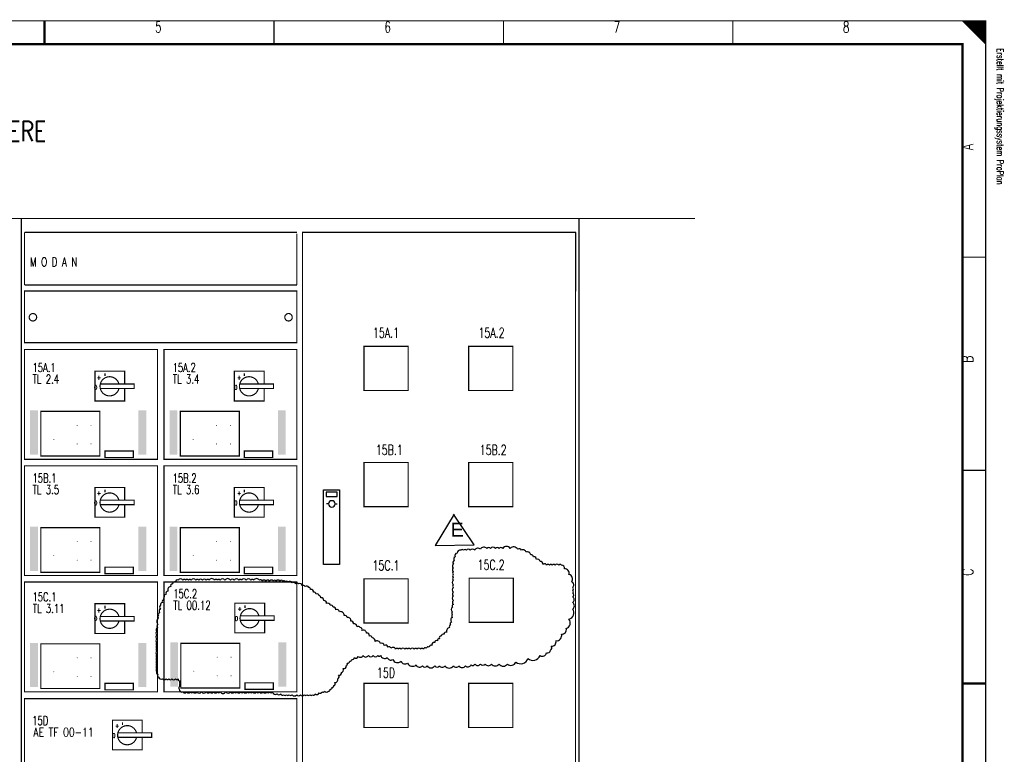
# Model space of a CAD drawing. Extents: x 0 to 409, y 0 to 285.
# Tile 3 of 3: x 197 to 409, y 127 to 285. Entities that reach past the tile are written whole.
import ezdxf
from ezdxf.enums import TextEntityAlignment as Align

# ---------------------------------------------------------------- set-up
doc = ezdxf.new("R2010")
doc.units = 0
doc.header["$MEASUREMENT"] = 0
doc.linetypes.add('GESTRICHELT', pattern=[3.75, 3, -0.75])
doc.layers.get('0').update_dxf_attribs({"color": 9, "linetype": 'CONTINUOUS'})
doc.styles.get("Standard").update_dxf_attribs({"font": 'simplex.shx', "bigfont": 'TXT.shx'})

msp = doc.modelspace()

# ---------------------------------------------------------------- linework, layer by layer
at = {"color": 0}
for p, q in [((262.5, 176.1), (262.5, 184.1)), ((262.5, 184.1), (266, 184.1)), ((264.3, 183.6), (263.1, 183.6)), ((263.1, 183.6), (263.1, 182.7)), ((263.1, 182.7), (265.5, 182.7)), ((265.5, 183.6), (264.3, 183.6)), ((265.5, 182.7), (265.5, 183.6)), ((266, 184.1), (266, 168.1)), ((263.7, 181.1), (263.2, 181.1)), ((265.1, 181.1), (265.5, 181.1)), ((262.5, 168.1), (262.5, 176.1)), ((266, 168.1), (262.5, 168.1))]:
    msp.add_line(p, q, dxfattribs=at)
at = {"linetype": 'Continuous'}
for p, q in [((290.66, 178.91), (286.52, 172.17)), ((294.96, 172.32), (290.51, 178.91)), ((286.52, 172.17), (294.96, 172.32))]:
    msp.add_line(p, q, dxfattribs=at)
at = {"color": 0, "flags": 128}
for points, const_width in [([(0, 142.5), (0, 285), (405, 285), (405, 0), (0, 0), (0, 142.5)], 0.25), ([(400, 285), (405, 280), (404.75, 280.25), (404.75, 285), (404.5, 285), (404.5, 280.5), (404.25, 280.75), (404.25, 285), (404, 285), (404, 281), (403.75, 281.25), (403.75, 285), (403.5, 285), (403.5, 281.5), (403.25, 281.75)], 0.25), ([(401.5, 283.5), (401.5, 285), (401.25, 285), (401.25, 283.75), (401, 284), (401, 285), (400.75, 285), (400.75, 284.25), (400.5, 284.5), (400.5, 285), (400.25, 285), (400.25, 284.75)], 0.25), ([(403.25, 281.75), (403.25, 285), (403, 285), (403, 282), (402.75, 282.25), (402.75, 285), (402.5, 285), (402.5, 282.5), (402.25, 282.75), (402.25, 285), (402, 285), (402, 283), (401.75, 283.25), (401.75, 285), (401.5, 285)], 0.25), ([(197.5, 217.5), (197.5, 242.5), (257.5, 242.5)], 0.1), ([(219.74, 206.94), (219.74, 209.64), (213.34, 209.64), (213.34, 203.24), (219.74, 203.24), (219.74, 205.96)], 0.25), ([(249.74, 206.94), (249.74, 209.64), (243.34, 209.64), (243.34, 203.24), (249.74, 203.24), (249.74, 205.96)], 0.25), ([(214.5, 206.9), (221.78, 206.9), (221.78, 205.93), (214.55, 205.93)], 0.25), ([(244.5, 206.9), (251.78, 206.9), (251.78, 205.93), (244.55, 205.93)], 0.25), ([(209.5, 198), (209.5, 198.1), (209.5, 197.9), (209.5, 198), (209.4, 198), (209.6, 198)], 0.1), ([(212.5, 198), (212.5, 198.1), (212.5, 197.9), (212.5, 198), (212.4, 198), (212.6, 198)], 0.1), ([(239.5, 198), (239.5, 198.1), (239.5, 197.9), (239.5, 198), (239.4, 198), (239.6, 198)], 0.1), ([(242.5, 198), (242.5, 198.1), (242.5, 197.9), (242.5, 198), (242.4, 198), (242.6, 198)], 0.1), ([(204.5, 195), (204.5, 195.1), (204.5, 194.9), (204.5, 195), (204.4, 195), (204.6, 195)], 0.1), ([(234.5, 195), (234.5, 195.1), (234.5, 194.9), (234.5, 195), (234.4, 195), (234.6, 195)], 0.1), ([(209.5, 194), (209.5, 194.1), (209.5, 193.9), (209.5, 194), (209.4, 194), (209.6, 194)], 0.1), ([(212.5, 194), (212.5, 194.1), (212.5, 193.9), (212.5, 194), (212.4, 194), (212.6, 194)], 0.1), ([(239.5, 194), (239.5, 194.1), (239.5, 193.9), (239.5, 194), (239.4, 194), (239.6, 194)], 0.1), ([(242.5, 194), (242.5, 194.1), (242.5, 193.9), (242.5, 194), (242.4, 194), (242.6, 194)], 0.1), ([(219.74, 181.94), (219.74, 184.64), (213.34, 184.64), (213.34, 178.24), (219.74, 178.24), (219.74, 180.96)], 0.25), ([(249.74, 181.94), (249.74, 184.64), (243.34, 184.64), (243.34, 178.24), (249.74, 178.24), (249.74, 180.96)], 0.25), ([(214.5, 181.9), (221.78, 181.9), (221.78, 180.93), (214.55, 180.93)], 0.25), ([(244.5, 181.9), (251.78, 181.9), (251.78, 180.93), (244.55, 180.93)], 0.25), ([(209.5, 173), (209.5, 173.1), (209.5, 172.9), (209.5, 173), (209.4, 173), (209.6, 173)], 0.1), ([(212.5, 173), (212.5, 173.1), (212.5, 172.9), (212.5, 173), (212.4, 173), (212.6, 173)], 0.1), ([(239.5, 173), (239.5, 173.1), (239.5, 172.9), (239.5, 173), (239.4, 173), (239.6, 173)], 0.1), ([(242.5, 173), (242.5, 173.1), (242.5, 172.9), (242.5, 173), (242.4, 173), (242.6, 173)], 0.1), ([(204.5, 170), (204.5, 170.1), (204.5, 169.9), (204.5, 170), (204.4, 170), (204.6, 170)], 0.1), ([(234.5, 170), (234.5, 170.1), (234.5, 169.9), (234.5, 170), (234.4, 170), (234.6, 170)], 0.1), ([(209.5, 169), (209.5, 169.1), (209.5, 168.9), (209.5, 169), (209.4, 169), (209.6, 169)], 0.1), ([(212.5, 169), (212.5, 169.1), (212.5, 168.9), (212.5, 169), (212.4, 169), (212.6, 169)], 0.1), ([(239.5, 169), (239.5, 169.1), (239.5, 168.9), (239.5, 169), (239.4, 169), (239.6, 169)], 0.1), ([(242.5, 169), (242.5, 169.1), (242.5, 168.9), (242.5, 169), (242.4, 169), (242.6, 169)], 0.1), ([(219.74, 156.94), (219.74, 159.64), (213.34, 159.64), (213.34, 153.24), (219.74, 153.24), (219.74, 155.96)], 0.25), ([(249.86, 157.06), (249.86, 159.76), (243.46, 159.76), (243.46, 153.36), (249.86, 153.36), (249.86, 156.09)], 0.25), ([(214.5, 156.9), (221.78, 156.9), (221.78, 155.93), (214.55, 155.93)], 0.25), ([(244.63, 157.02), (251.9, 157.02), (251.9, 156.05), (244.68, 156.05)], 0.25), ([(209.5, 148), (209.5, 148.1), (209.5, 147.9), (209.5, 148), (209.4, 148), (209.6, 148)], 0.1), ([(212.5, 148), (212.5, 148.1), (212.5, 147.9), (212.5, 148), (212.4, 148), (212.6, 148)], 0.1), ([(239.63, 148.12), (239.63, 148.22), (239.63, 148.02), (239.63, 148.12), (239.53, 148.12), (239.73, 148.12)], 0.1), ([(242.63, 148.12), (242.63, 148.22), (242.63, 148.02), (242.63, 148.12), (242.53, 148.12), (242.73, 148.12)], 0.1), ([(204.5, 145), (204.5, 145.1), (204.5, 144.9), (204.5, 145), (204.4, 145), (204.6, 145)], 0.1), ([(209.5, 144), (209.5, 144.1), (209.5, 143.9), (209.5, 144), (209.4, 144), (209.6, 144)], 0.1), ([(212.5, 144), (212.5, 144.1), (212.5, 143.9), (212.5, 144), (212.4, 144), (212.6, 144)], 0.1), ([(234.63, 145.12), (234.63, 145.22), (234.63, 145.02), (234.63, 145.12), (234.53, 145.12), (234.73, 145.12)], 0.1), ([(239.63, 144.12), (239.63, 144.22), (239.63, 144.02), (239.63, 144.12), (239.53, 144.12), (239.73, 144.12)], 0.1), ([(242.63, 144.12), (242.63, 144.22), (242.63, 144.02), (242.63, 144.12), (242.53, 144.12), (242.73, 144.12)], 0.1), ([(223.51, 131.9), (223.51, 134.6), (217.11, 134.6), (217.11, 128.2), (223.51, 128.2), (223.51, 130.93)], 0.25), ([(218.28, 131.86), (225.55, 131.86), (225.55, 130.89), (218.32, 130.89)], 0.25)]:
    msp.add_lwpolyline(points, dxfattribs=dict(at, const_width=const_width))
for points, const_width in [([(0, 285), (405, 285), (405, 0), (0, 0)], 0.25), ([(5, 280), (400, 280), (400, 5), (5, 5)], 0.5), ([(5, 280), (400, 280), (400, 5), (5, 5)], 0.25), ([(258, 239.5), (316.75, 239.5), (316.75, 89.5), (258, 89.5)], 0.25), ([(198.2, 215.8), (256.8, 215.8), (256.8, 226.9), (198.2, 226.9)], 0.25), ([(198.2, 190.7), (226.8, 190.7), (226.8, 214.3), (198.2, 214.3)], 0.25), ([(228.2, 190.7), (256.8, 190.7), (256.8, 214.3), (228.2, 214.3)], 0.25), ([(271.25, 215), (280.75, 215), (280.75, 205.5), (271.25, 205.5)], 0.25), ([(293.75, 215), (303.25, 215), (303.25, 205.5), (293.75, 205.5)], 0.25), ([(201.7, 201), (214.4, 201), (214.4, 191.4), (201.7, 191.4)], 0.25), ([(231.7, 201), (244.4, 201), (244.4, 191.4), (231.7, 191.4)], 0.25), ([(215.5, 191.1), (221.6, 191.1), (221.6, 192.5), (215.5, 192.5)], 0.25), ([(245.5, 191.1), (251.6, 191.1), (251.6, 192.5), (245.5, 192.5)], 0.25), ([(198.2, 165.7), (226.8, 165.7), (226.8, 189.3), (198.2, 189.3)], 0.25), ([(228.2, 165.7), (256.8, 165.7), (256.8, 189.3), (228.2, 189.3)], 0.25), ([(271.25, 190), (280.75, 190), (280.75, 180.5), (271.25, 180.5)], 0.25), ([(293.75, 190), (303.25, 190), (303.25, 180.5), (293.75, 180.5)], 0.25), ([(201.7, 176), (214.4, 176), (214.4, 166.4), (201.7, 166.4)], 0.25), ([(231.7, 176), (244.4, 176), (244.4, 166.4), (231.7, 166.4)], 0.25), ([(215.5, 166.1), (221.6, 166.1), (221.6, 167.5), (215.5, 167.5)], 0.25), ([(245.5, 166.1), (251.6, 166.1), (251.6, 167.5), (245.5, 167.5)], 0.25), ([(198.2, 140.7), (226.8, 140.7), (226.8, 164.3), (198.2, 164.3)], 0.25), ([(228.2, 164.3), (256.8, 164.3), (256.8, 140.7), (228.2, 140.7)], 0.25), ([(271.25, 165), (280.75, 165), (280.75, 155.5), (271.25, 155.5)], 0.25), ([(293.87, 165.13), (303.37, 165.13), (303.37, 155.63), (293.87, 155.63)], 0.25), ([(201.7, 151), (214.4, 151), (214.4, 141.4), (201.7, 141.4)], 0.25), ([(231.83, 151.12), (244.53, 151.12), (244.53, 141.52), (231.83, 141.52)], 0.25), ([(215.5, 141.1), (221.6, 141.1), (221.6, 142.5), (215.5, 142.5)], 0.25), ([(245.63, 141.22), (251.73, 141.22), (251.73, 142.62), (245.63, 142.62)], 0.25), ([(271.25, 142.5), (280.75, 142.5), (280.75, 133), (271.25, 133)], 0.25), ([(198.2, 139.2), (256.8, 139.2), (256.8, 115.6), (198.2, 115.6)], 0.25)]:
    msp.add_lwpolyline(points, close=True, dxfattribs=dict(at, const_width=const_width))
at = {"color": 0}
for points, const_width in [([(202.5, 280), (202.5, 285)], 0.5), ([(202.5, 285), (202.5, 280)], 0.25), ([(251.88, 285), (251.88, 280)], 0.25), ([(301.25, 285), (301.25, 280)], 0.25), ([(350.62, 285), (350.62, 280)], 0.25), ([(177.5, 242.5), (197.5, 242.5)], 0.25), ([(197.5, 242.5), (197.5, 72.5)], 0.25), ([(197.5, 72.5), (197.5, 242.5)], 0.25), ([(197.5, 242.5), (237.5, 242.5)], 0.25), ([(237.5, 242.5), (257.5, 242.5)], 0.25), ([(257.5, 242.5), (277.5, 242.5)], 0.25), ([(257.5, 242.5), (282.5, 242.5)], 0.1), ([(277.5, 242.5), (297.5, 242.5)], 0.25), ([(297.5, 242.5), (317.5, 242.5)], 0.25), ([(317.5, 242.5), (317.5, 72.5)], 0.25), ([(198.2, 239.5), (198.2, 228.2)], 0.25), ([(198.2, 239.5), (236.8, 239.5)], 0.25), ([(236.8, 239.5), (256.8, 239.5)], 0.25), ([(316.8, 239.5), (316.8, 226.8)], 0.25), ([(256.8, 239.25), (256.8, 228.2)], 0.25), ([(405, 234.17), (400, 234.17)], 0.25), ([(198.2, 228.2), (236.8, 228.2)], 0.25), ([(236.8, 228.2), (256.8, 228.2)], 0.25), ([(215.5, 209.2), (215.5, 208.6)], 0.25), ([(245.5, 209.2), (245.5, 208.6)], 0.25), ([(405, 188.33), (400, 188.33)], 0.25), ([(215.5, 184.2), (215.5, 183.6)], 0.25), ([(245.5, 184.2), (245.5, 183.6)], 0.25), ([(215.5, 159.2), (215.5, 158.6)], 0.25), ([(245.63, 159.32), (245.63, 158.72)], 0.25), ([(400, 142.5), (405, 142.5)], 0.5), ([(405, 142.5), (400, 142.5)], 0.25), ([(219.28, 134.16), (219.28, 133.56)], 0.25)]:
    msp.add_lwpolyline(points, dxfattribs=dict(at, const_width=const_width))
at = {"color": 0, "linetype": 'GESTRICHELT', "const_width": 0.25}
msp.add_lwpolyline([(317.5, 242.5), (342.5, 242.5)], dxfattribs=at)
at = {"color": 0, "const_width": 0.25, "flags": 128}
for points in [[(200.8, 221.25, 1), (199.2, 221.25, 1)], [(255.8, 221.25, 1), (254.2, 221.25, 1)]]:
    msp.add_lwpolyline(points, format="xyb", close=True, dxfattribs=at)
for points in [[(218.5, 206.9, 1), (214.5, 205.9, 0.780776), (218.5, 205.9)], [(248.5, 206.9, 1), (244.5, 205.9, 0.780776), (248.5, 205.9)], [(218.5, 181.9, 1), (214.5, 180.9, 0.780776), (218.5, 180.9)], [(248.5, 181.9, 1), (244.5, 180.9, 0.780776), (248.5, 180.9)], [(218.5, 156.9, 1), (214.5, 155.9, 0.780776), (218.5, 155.9)], [(248.63, 157.02, 1), (244.63, 156.02, 0.780776), (248.63, 156.02)], [(222.28, 131.86, 1), (218.28, 130.86, 0.780776), (222.28, 130.86)]]:
    msp.add_lwpolyline(points, format="xyb", dxfattribs=at)
at = {"linetype": 'Continuous'}
msp.add_lwpolyline([(309.73, 168.13, 0.520567), (309.13, 168.73, 0.520567), (308.33, 169.13, 0.520567), (307.73, 169.73, 0.520567), (307.12, 170.13, 0.520567), (306.12, 170.73, 0.520567), (305.12, 171.14, 0.520567), (304.31, 171.34, 0.520567), (302.71, 171.54, 0.520567), (301.1, 171.54, 0.520567), (300.3, 171.54, 0.520567), (299.5, 171.54, 0.520567), (298.49, 171.54, 0.520567), (297.69, 171.54, 0.520567), (296.29, 171.34, 0.520567), (295.08, 171.14, 0.520567), (294.08, 171.14, 0.520567), (293.28, 171.14, 0.520567), (292.67, 171.14, 0.520567), (292.07, 171.14, 0.520567), (291.27, 170.53, 0.520567), (290.87, 169.73, 0.520567), (290.67, 168.93, 0.520567), (290.47, 168.13, 0.520567), (290.47, 167.33, 0.520567), (290.47, 166.52, 0.520567), (290.47, 165.92, 0.520567), (290.47, 165.32, 0.520567), (290.47, 164.72, 0.520567), (290.47, 163.72, 0.520567), (290.47, 163.11, 0.520567), (290.47, 162.11, 0.520567), (290.47, 161.31, 0.520567), (290.47, 160.31, 0.520567), (290.47, 159.5, 0.520567), (290.27, 158.9, 0.520567), (290.27, 157.9, 0.520567), (290.27, 157.3, 0.520567), (290.27, 156.7, 0.520567), (290.06, 155.69, 0.520567), (289.86, 155.09, 0.520567), (289.66, 154.49, 0.520567), (289.06, 153.49, 0.520567), (288.46, 153.09, 0.520567), (287.86, 152.69, 0.520567), (287.46, 152.08, 0.520567), (287.05, 151.68, 0.520567), (286.45, 151.28, 0.520567), (285.85, 150.68, 0.520567), (285.25, 150.28, 0.520567), (284.65, 150.08, 0.520567), (284.04, 149.88, 0.520567), (283.44, 149.88, 0.520567), (282.64, 149.88, 0.520567), (282.04, 149.88, 0.520567), (281.23, 149.88, 0.520567), (280.63, 149.88, 0.520567), (280.03, 149.88, 0.520567), (279.23, 149.88, 0.520567), (278.62, 149.88, 0.520567), (278.02, 149.88, 0.520567), (277.02, 150.08, 0.520567), (276.42, 150.28, 0.520567), (275.61, 150.68, 0.520567), (274.81, 151.08, 0.520567), (273.61, 151.48, 0.520567), (273.01, 152.29, 0.520567), (272.4, 152.69, 0.520567), (271.8, 153.29, 0.520567), (270.8, 153.89, 0.520567), (270.4, 154.49, 0.520567), (269.79, 154.69, 0.520567), (268.99, 155.29, 0.520567), (268.39, 155.89, 0.520567), (267.59, 156.7, 0.520567), (266.98, 157.1, 0.520567), (265.98, 157.9, 0.520567), (265.18, 158.3, 0.520567), (264.58, 158.9, 0.520567), (263.97, 159.3, 0.520567), (263.17, 159.7, 0.520567), (262.57, 160.31, 0.520567), (261.97, 160.91, 0.520567), (261.57, 161.31, 0.520567), (260.96, 161.71, 0.520567), (260.36, 162.11, 0.520567), (259.76, 162.71, 0.520567), (259.36, 163.11, 0.520567), (258.56, 163.31, 0.520567), (257.95, 163.52, 0.520567), (257.15, 163.92, 0.520567), (256.55, 163.92, 0.520567), (255.75, 164.12, 0.520567), (254.94, 164.32, 0.520567), (254.34, 164.32, 0.520567), (253.74, 164.52, 0.520567), (253.14, 164.52, 0.520567), (252.33, 164.52, 0.520567), (251.73, 164.52, 0.520567), (250.93, 164.52, 0.520567), (250.13, 164.52, 0.520567), (249.32, 164.52, 0.520567), (248.72, 164.72, 0.520567), (247.52, 164.72, 0.520567), (246.92, 164.72, 0.520567), (245.91, 164.72, 0.520567), (244.91, 164.72, 0.520567), (244.31, 164.72, 0.520567), (243.3, 164.72, 0.520567), (242.5, 164.72, 0.520567), (241.3, 164.72, 0.520567), (240.29, 164.72, 0.520567), (239.69, 164.72, 0.520567), (239.09, 164.72, 0.520567), (237.88, 164.72, 0.520567), (237.28, 164.72, 0.520567), (236.48, 164.72, 0.520567), (235.68, 164.72, 0.520567), (235.07, 164.72, 0.520567), (234.07, 164.72, 0.520567), (233.47, 164.72, 0.520567), (232.87, 164.72, 0.520567), (232.27, 164.72, 0.520567), (231.26, 164.72, 0.520567), (230.66, 164.32, 0.520567), (230.06, 163.92, 0.520567), (229.66, 163.31, 0.520567), (229.05, 162.31, 0.520567), (228.65, 161.71, 0.520567), (228.25, 161.11, 0.520567), (228.25, 160.51, 0.520567), (227.85, 159.91, 0.520567), (227.45, 159.3, 0.520567), (227.45, 158.5, 0.520567), (227.25, 157.7, 0.520567), (227.05, 157.1, 0.520567), (227.05, 156.5, 0.520567), (226.85, 155.29, 0.520567), (226.85, 154.49, 0.520567), (226.65, 153.69, 0.520567), (226.65, 152.89, 0.520567), (226.65, 152.08, 0.520567), (226.65, 151.28, 0.520567), (226.65, 150.68, 0.520567), (226.65, 150.08, 0.520567), (226.65, 149.48, 0.520567), (226.65, 148.68, 0.520567), (226.65, 148.07, 0.520567), (226.65, 147.47, 0.520567), (226.65, 146.87, 0.520567), (226.65, 146.27, 0.520567), (226.65, 145.67, 0.520567), (226.65, 145.07, 0.520567), (226.85, 144.46, 0.520567), (227.05, 143.86, 0.520567), (227.85, 143.46, 0.520567), (228.65, 143.46, 0.520567), (229.25, 143.46, 0.520567), (229.86, 143.46, 0.520567), (230.66, 143.46, 0.520567), (231.26, 143.46, 0.520567), (231.66, 143.06, 0.520567), (231.66, 142.46, 0.520567), (231.66, 141.86, 0.520567), (231.46, 141.26, 0.520567), (232.27, 140.65, 0.520567), (233.07, 140.65, 0.520567), (233.87, 140.65, 0.520567), (234.47, 140.65, 0.520567), (235.28, 140.65, 0.520567), (236.28, 140.65, 0.520567), (237.28, 140.65, 0.520567), (238.09, 140.65, 0.520567), (238.89, 140.65, 0.520567), (239.69, 140.65, 0.520567), (240.29, 140.65, 0.520567), (241.5, 140.65, 0.520567), (242.5, 140.65, 0.520567), (243.3, 140.65, 0.520567), (243.91, 140.65, 0.520567), (244.71, 140.65, 0.520567), (245.31, 140.65, 0.520567), (246.11, 140.65, 0.520567), (246.71, 140.65, 0.520567), (247.32, 140.65, 0.520567), (248.12, 140.65, 0.520567), (248.72, 140.65, 0.520567), (249.52, 140.65, 0.520567), (250.33, 140.65, 0.520567), (250.93, 140.65, 0.520567), (251.53, 140.65, 0.520567), (252.53, 140.25, 0.520567), (253.34, 140.25, 0.520567), (253.94, 140.05, 0.520567), (254.54, 140.05, 0.520567), (255.14, 140.05, 0.520567), (255.75, 140.05, 0.520567), (256.75, 140.05, 0.520567), (257.55, 140.05, 0.520567), (258.36, 140.05, 0.520567), (258.96, 140.05, 0.520567), (259.56, 140.05, 0.520567), (260.16, 140.05, 0.520567), (260.76, 140.25, 0.520567), (261.57, 140.45, 0.520567), (262.17, 140.65, 0.520567), (262.77, 140.85, 0.520567), (263.57, 140.85, 0.520567), (263.97, 141.26, 0.520567), (264.38, 141.66, 0.520567), (264.78, 142.06, 0.520567), (264.98, 142.66, 0.520567), (265.58, 143.46, 0.520567), (265.78, 144.26, 0.520567), (266.38, 144.87, 0.520567), (266.78, 145.67, 0.520567), (267.39, 146.27, 0.520567), (267.59, 146.87, 0.520567), (268.19, 147.27, 0.520567), (268.59, 147.67, 0.520567), (269.19, 148.07, 0.520567), (270, 148.27, 0.520567), (271, 148.48, 0.520567), (272.2, 148.48, 0.520567), (273.21, 148.48, 0.520567), (274.21, 148.48, 0.520567), (274.81, 148.48, 0.520567), (276.22, 148.07, 0.520567), (277.42, 147.67, 0.520567), (279.23, 147.27, 0.520567), (280.63, 146.87, 0.520567), (282.44, 146.47, 0.520567), (283.84, 146.27, 0.520567), (284.85, 146.27, 0.520567), (286.45, 146.27, 0.520567), (287.46, 146.27, 0.520567), (288.66, 146.27, 0.520567), (290.47, 146.27, 0.520567), (291.67, 146.27, 0.520567), (293.07, 146.27, 0.520567), (294.28, 146.47, 0.520567), (295.08, 146.67, 0.520567), (296.29, 146.67, 0.520567), (297.29, 146.67, 0.520567), (298.69, 146.67, 0.520567), (300.3, 146.67, 0.520567), (302.11, 146.67, 0.520567), (303.91, 147.07, 0.520567), (306.52, 147.87, 0.520567), (309.13, 148.48, 0.520567), (310.54, 149.08, 0.520567), (311.34, 149.68, 0.520567), (311.54, 150.48, 0.520567), (312.54, 151.68, 0.520567), (313.75, 153.09, 0.520567), (314.75, 154.29, 0.520567), (315.35, 156.3, 0.520567), (316.15, 158.5, 0.520567), (316.15, 159.91, 0.520567), (316.15, 161.11, 0.520567), (316.15, 161.91, 0.520567), (316.15, 162.51, 0.520567), (316.15, 163.11, 0.520567), (315.95, 164.32, 0.520567), (315.35, 165.92, 0.520567), (314.35, 167.12, 0.520567), (313.75, 167.93, 0.520567), (313.14, 167.93, 0.520567), (312.34, 167.93, 0.520567), (311.74, 167.93, 0.520567), (311.14, 167.93, 0.520567), (310.54, 167.93, 0.520567), (309.93, 168.13, 0.520567)], format="xyb", close=True, dxfattribs=at)
at = {"color": 0, "linetype": 'GESTRICHELT', "const_width": 0.25, "flags": 128}
msp.add_lwpolyline([(293.75, 142.5), (303.25, 142.5), (303.25, 133), (293.75, 133)], close=True, dxfattribs=at)
at = {"color": 0}
for start, end in [(0, 180), (180, 0)]:
    msp.add_arc((264.3, 181.1), 0.7, start, end, dxfattribs=at)
for points in [[(199.4, 201.2), (201.1, 201.2), (199.4, 191.7), (201.1, 191.7)], [(222.7, 201.2), (224.4, 201.2), (222.7, 191.7), (224.4, 191.7)], [(229.4, 201.2), (231.1, 201.2), (229.4, 191.7), (231.1, 191.7)], [(252.7, 201.2), (254.4, 201.2), (252.7, 191.7), (254.4, 191.7)], [(199.4, 176.2), (201.1, 176.2), (199.4, 166.7), (201.1, 166.7)], [(222.7, 176.2), (224.4, 176.2), (222.7, 166.7), (224.4, 166.7)], [(229.4, 176.2), (231.1, 176.2), (229.4, 166.7), (231.1, 166.7)], [(252.7, 176.2), (254.4, 176.2), (252.7, 166.7), (254.4, 166.7)], [(199.4, 151.2), (201.1, 151.2), (199.4, 141.7), (201.1, 141.7)], [(222.7, 151.2), (224.4, 151.2), (222.7, 141.7), (224.4, 141.7)], [(229.53, 151.32), (231.23, 151.32), (229.53, 141.82), (231.23, 141.82)], [(252.83, 151.32), (254.53, 151.32), (252.83, 141.82), (254.53, 141.82)]]:
    msp.add_solid(points, dxfattribs=at)

# ---------------------------------------------------------------- texts
for s, height, width, p in [('5', 2.38, 0.672, (226.99, 284.86)), ('6', 2.38, 0.672, (276.32, 284.86)), ('7', 2.38, 0.672, (325.66, 284.86)), ('8', 2.38, 0.672, (374.99, 284.86)), ('15A.1', 2.143, 0.6944, (275.97, 218.99)), ('15A.2', 2.143, 0.6944, (298.68, 218.99)), ('+', 0.953, 0.696, (214.21, 208.76)), ('+', 0.953, 0.696, (244.38, 208.76)), ('0', 0.953, 0.672, (213.5, 206.63)), ('0', 0.953, 0.672, (243.67, 206.63)), ('15B.1', 2.143, 0.6944, (276.68, 193.79)), ('15B.2', 2.143, 0.6944, (299.04, 193.79)), ('+', 0.953, 0.696, (214.21, 183.92)), ('+', 0.953, 0.696, (244.38, 183.92)), ('0', 0.953, 0.672, (213.5, 181.79)), ('0', 0.953, 0.672, (243.67, 181.79)), ('15C.1', 2.143, 0.6944, (275.97, 168.94)), ('15C.2', 2.143, 0.6944, (298.59, 169.07)), ('0', 0.953, 0.672, (213.5, 156.95)), ('+', 0.953, 0.696, (214.21, 158.72)), ('0', 0.953, 0.672, (243.8, 156.91)), ('+', 0.953, 0.696, (244.51, 159.04)), ('15D', 2.143, 0.701333, (275.97, 145.87)), ('+', 0.953, 0.696, (218.12, 133.88)), ('0', 0.953, 0.672, (217.41, 131.75))]:
    msp.add_text(s, height=height, dxfattribs=dict(at, width=width)).set_placement(p, align=Align.TOP_CENTER)
at = {"color": 0, "width": 0.622634}
msp.add_text('Erstellt mit Projektierungssystem ProPlan', height=1.4287, rotation=270, dxfattribs=at).set_placement((407.02, 279.06), align=Align.BOTTOM_LEFT)
at = {"color": 0}
for s, height, width, p in [('TGBT LUMIERE', 4.2862, 0.754667, (172.37, 263.42)), ('M O D A N', 1.905, 0.731556, (199.36, 234.1)), ('15A.1', 1.905, 0.6944, (199.9, 211.39)), ('15A.2', 1.905, 0.6944, (230.06, 211.39)), ('TL 2.4', 1.905, 0.709333, (199.92, 208.91)), ('TL 3.4', 1.905, 0.709333, (230.09, 208.91)), ('15B.1', 1.905, 0.6944, (199.9, 187.61)), ('15B.2', 1.905, 0.6944, (230.06, 187.61)), ('TL 3.5', 1.905, 0.709333, (199.92, 185.13)), ('TL 3.6', 1.905, 0.709333, (230.09, 185.13)), ('15C.1', 1.905, 0.6944, (199.9, 162.06)), ('15C.2', 1.905, 0.6944, (230.19, 162.74)), ('TL 3.11', 1.905, 0.704, (199.97, 159.57)), ('TL 00.12', 1.905, 0.709333, (230.21, 160.25)), ('15D', 1.905, 0.701333, (199.82, 135.44)), ('AE TF 00-11', 1.905, 0.76, (200.1, 132.95))]:
    msp.add_text(s, height=height, dxfattribs=dict(at, width=width)).set_placement(p, align=Align.TOP_LEFT)
at = {"color": 0, "width": 0.76}
for s, p in [('A', (399.91, 257.17)), ('B', (399.91, 211.39)), ('C', (399.92, 165.61))]:
    msp.add_text(s, height=2.38, rotation=90, dxfattribs=at).set_placement(p, align=Align.TOP_LEFT)
at = {"linetype": 'Continuous', "insert": (289.9, 177.07), "char_height": 3, "width": 2.4542, "attachment_point": 1}
msp.add_mtext('{\\fArial|b0|i0|c0|p34;E}', dxfattribs=at)

doc.saveas('drawing.dxf')
